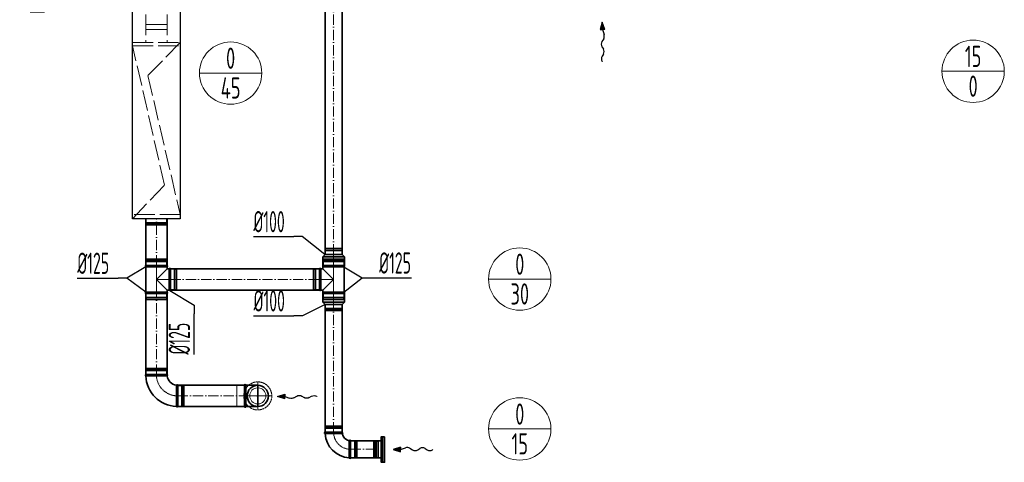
# Model space of a CAD drawing. Header units: millimetres. Extents: x -20688 to 44066, y -7315 to 67290.
# Tile 14 of 75: x 22248 to 28038, y -7110 to -4506. Entities that reach past the tile are written whole.
import ezdxf
from ezdxf.enums import TextEntityAlignment as Align

# ---------------------------------------------------------------- set-up
doc = ezdxf.new("R2010")
doc.units = ezdxf.units.MM
for name, pattern in [('ACAD_ISO02W100', [15, 12, -3]), ('ACAD_ISO10W100', [18, 12, -3, 0, -3]), ('phl_thick', [0])]:
    doc.linetypes.add(name, pattern=pattern)
for name, color, linetype, lineweight in [('UT_KOTY - DIMENZE', 7, 'Continuous', 5), ('VZT_05 ETA (ODVOD) - OBRYS', 6, 'Continuous', 35), ('VZT_06 ETA (ODVOD) - OSA', 6, 'ACAD_ISO10W100', 5), ('VZT_08 ETA (ODVOD) - SKRYTÉ', 6, 'ACAD_ISO02W100', 5), ('VZT_21 ZAŘÍZENÍ - OBRYS', 1, 'Continuous', 30), ('VZT_22 ZAŘÍZENÍ - DETAIL', 8, 'Continuous', 5), ('VZT_30 DISTRIBUČNÍ PRVKY - OBRYS', 1, 'Continuous', 35), ('VZT_31 DISTRIBUČNÍ PRVKY - OSA', 8, 'ACAD_ISO10W100', 5), ('VZT_32 DISTRIBUČNÍ PRVKY - DETAIL', 8, 'Continuous', 5), ('VZT_33 DISTRIBUČNÍ PRVKY - SKRYTÉ', 8, 'ACAD_ISO02W100', 5), ('VZT_50 POPIS - OBECNE', 7, 'Continuous', 13), ('VZT_52 POPIS - DISTRIBUCE', 7, 'Continuous', 5), ('VZT_60_KOTY - DIMENZE', 7, 'Continuous', 5)]:
    doc.layers.add(name, color=color, linetype=linetype, lineweight=lineweight)
doc.layers.add('VZT_07 ETA (ODVOD) - NETISK', color=8, linetype='ACAD_ISO02W100', lineweight=5, plot=False)
doc.styles.add('EVORA_125', font='isocp.shx', dxfattribs={"width": 0.6, "height": 125})
doc.styles.add('ISOCP 2.5', font='isocp.shx', dxfattribs={"width": 0.6, "height": 2.5})
doc.styles.add('JS', font='isocp.shx', dxfattribs={"width": 0.6, "height": 125})

# ---------------------------------------------------------------- blocks, each defined once
blk = doc.blocks.new('*U42')
at = {"layer": 'VZT_31 DISTRIBUČNÍ PRVKY - OSA', "color": 0, "transparency": 16777216}
for p, q in [((0, 16.5), (0, 82.62)), ((-82.62, 0), (-16.5, 0)), ((16.5, 0), (82.62, 0)), ((0, -82.62), (0, -16.5))]:
    blk.add_line(p, q, dxfattribs=at)
at = {"layer": 'VZT_31 DISTRIBUČNÍ PRVKY - OSA', "color": 0, "linetype": 'Continuous', "transparency": 16777216}
for p, q in [((-8.25, 0), (8.25, 0)), ((0, -8.25), (0, 8.25))]:
    blk.add_line(p, q, dxfattribs=at)

msp = doc.modelspace()

# ---------------------------------------------------------------- linework, layer by layer
at = {"color": 8, "lineweight": 5}
for points in [[(24332.4, -6991), (24328.4, -6989.6), (24328.4, -7034.7)], [(24332.6, -6990.1), (24332.6, -7034.7)], [(24344.3, -6990.8), (24344.3, -7034.7)], [(24347.9, -6989.2), (24347.9, -7034.7)], [(24350.6, -6987.2), (24350.6, -7034.7)], [(24373.4, -6986.2), (24358.4, -6986.2), (24358.4, -7083.2), (24373.4, -7083.2)], [(24373.4, -6986.2), (24373.4, -7083.2)], [(24332.4, -7078.5), (24328.4, -7079.9), (24328.4, -7034.7)], [(24332.6, -7079.4), (24332.6, -7034.7)], [(24344.3, -7078.6), (24344.3, -7034.7)], [(24347.9, -7080.3), (24347.9, -7034.7)], [(24350.6, -7082.2), (24350.6, -7034.7)]]:
    msp.add_lwpolyline(points, dxfattribs=at)
for points in [[(24338.6, -6982.6), (24337.1, -6988.3, 0.060863), (24337.1, -6989), (24337.1, -7034.7)], [(24338.6, -6982.6), (24340, -6988.6, -0.058981), (24340.1, -6989.2), (24340.1, -7034.7)], [(24358.4, -6987.2), (24350.6, -6987.2, 0.291473), (24348.2, -6988.8, 0.291473)], [(24338.6, -7086.9), (24337.1, -7081.1, -0.060863), (24337.1, -7080.5), (24337.1, -7034.7)], [(24338.6, -7086.9), (24340, -7080.9, 0.058981), (24340.1, -7080.3), (24340.1, -7034.7)], [(24358.4, -7082.2), (24350.6, -7082.2, -0.291473), (24348.2, -7080.7, -0.291473)]]:
    msp.add_lwpolyline(points, format="xyb", dxfattribs=at)
for centre, radius, start, end in [((24337.9, -6999.1), 10.5, 52.16216, 120.28243), ((24344.7, -6987), 3.88, 263.32647, 332.50068), ((24337.9, -7070.4), 10.5, 239.71757, 307.83784), ((24344.7, -7082.5), 3.88, 27.49932, 96.67353)]:
    msp.add_arc(centre, radius, start, end, dxfattribs=at)
at = {"layer": 'VZT_05 ETA (ODVOD) - OBRYS'}
for p, q in [((24043.6, -5887.7), (24030.1, -5901.2)), ((24030.1, -5901.2), (24157.1, -5901.2)), ((24030.1, -5951.7), (24030.1, -5901.2)), ((24043.6, -5887.7), (24143.6, -5887.7)), ((24143.6, -5887.7), (24157.1, -5901.2)), ((24157.1, -5951.7), (24157.1, -5901.2)), ((22989.1, -5951.7), (23114.1, -5951.7)), ((23114.1, -5959.3), (22989.1, -5959.3)), ((22989.1, -6109), (22989.1, -5959.3)), ((23114.1, -5971.7), (23114.1, -5959.3)), ((24030.1, -5951.7), (24157.1, -5951.7)), ((24031.1, -5951.7), (24156.1, -5951.7)), ((24031.1, -5959.3), (24156.1, -5959.3)), ((24031.1, -5959.3), (24031.1, -5971.7)), ((24156.1, -5959.3), (24156.1, -6109)), ((23051.6, -6034.2), (23114.1, -5971.7)), ((23126.9, -5971.7), (23114.1, -5971.7)), ((23126.9, -5971.7), (23126.9, -6096.7)), ((23134.6, -5971.7), (23134.6, -6096.7)), ((24010.6, -6096.7), (24010.6, -5971.7)), ((24018.3, -6096.7), (24018.3, -5971.7)), ((24018.3, -5971.7), (24031.1, -5971.7)), ((24031.1, -5971.7), (24093.6, -6034.2)), ((23114.1, -6096.7), (23051.6, -6034.2)), ((24093.6, -6034.2), (24031.1, -6096.7)), ((23114.1, -6109), (22989.1, -6109)), ((23114.1, -6116.7), (22989.1, -6116.7)), ((23126.9, -6096.7), (23114.1, -6096.7)), ((23114.1, -6109), (23114.1, -6096.7)), ((24018.3, -6096.7), (24031.1, -6096.7)), ((24030.1, -6116.7), (24157.1, -6116.7)), ((24030.1, -6116.7), (24030.1, -6167.2)), ((24031.1, -6096.7), (24031.1, -6109)), ((24031.1, -6109), (24156.1, -6109)), ((24156.1, -6116.7), (24031.1, -6116.7)), ((24157.1, -6116.7), (24157.1, -6167.2)), ((24030.1, -6167.2), (24157.1, -6167.2)), ((24043.6, -6180.7), (24030.1, -6167.2)), ((24043.6, -6180.7), (24143.6, -6180.7)), ((24143.6, -6180.7), (24157.1, -6167.2)), ((23114.1, -6594.1), (22989.1, -6594.1)), ((23176.6, -6781.6), (23176.6, -6656.6)), ((24143.6, -6933.2), (24043.6, -6933.2)), ((24043.6, -6941.2), (24093.8, -6941.2)), ((24193.6, -7083.2), (24193.6, -6983.2)), ((24185.6, -7083.2), (24185.6, -7033.1))]:
    msp.add_line(p, q, dxfattribs=at)
at = {"layer": 'VZT_05 ETA (ODVOD) - OBRYS', "elevation": 0}
for points in [[(24043.6, -4331.2), (24043.6, -5887.7)], [(24143.6, -4331.2), (24143.6, -5887.7)]]:
    msp.add_lwpolyline(points, dxfattribs=at)
at = {"layer": 'VZT_05 ETA (ODVOD) - OBRYS'}
for points in [[(22989.1, -5676.8), (22989.1, -5951.7)], [(23114.1, -5676.8), (23114.1, -5951.7)], [(24010.6, -5971.7), (23134.6, -5971.7)], [(22989.1, -6116.7), (22989.1, -6594.1)], [(23114.1, -6116.7), (23114.1, -6594.1)], [(24010.6, -6096.7), (23134.6, -6096.7)], [(24043.6, -6180.7), (24043.6, -6933.2)], [(24143.6, -6180.7), (24143.6, -6933.2)], [(23568.9, -6656.6), (23176.6, -6656.6)], [(23568.9, -6656.6), (23568.9, -6781.6)], [(23577.9, -6656.6), (23577.9, -6781.6)], [(23577.9, -6656.6), (23647.9, -6656.6)], [(23568.9, -6781.6), (23176.6, -6781.6)], [(23577.9, -6781.6), (23647.9, -6781.6)], [(24373.4, -6983.2), (24193.6, -6983.2)], [(24373.4, -7083.2), (24193.6, -7083.2)]]:
    msp.add_lwpolyline(points, dxfattribs=at)
for centre, radius, start, end in [((22990.7, -5955.5), 4.17, 113.46783, 246.53217), ((23112.4, -5955.5), 4.17, 293.46783, 66.53217), ((24032.8, -5955.5), 4.17, 113.46783, 246.53217), ((24154.5, -5955.5), 4.17, 293.46783, 66.53217), ((23130.7, -5973.3), 4.17, 23.46783, 156.53217), ((24014.5, -5973.3), 4.17, 23.46783, 156.53217), ((22990.7, -6112.9), 4.17, 113.46783, 246.53217), ((23112.4, -6112.9), 4.17, 293.46783, 66.53217), ((23130.7, -6095), 4.17, 203.46783, 336.53217), ((24014.5, -6095), 4.17, 203.46783, 336.53217), ((24032.8, -6112.9), 4.17, 113.46783, 246.53217), ((24154.5, -6112.9), 4.17, 293.46783, 66.53217), ((22990.7, -6597.9), 4.17, 113.46783, 248.89285), ((23112.4, -6597.9), 4.17, 300.29808, 66.53217), ((23176.6, -6594.1), 187.5, 182.36067, 267.63933), ((23176.6, -6594.1), 62.5, 186.83025, 263.16975), ((23172.7, -6658.2), 4.17, 23.46783, 149.70192), ((23573.4, -6656.6), 4.5, 0, 180), ((23647.9, -6719.1), 62.5, 270, 90), ((23172.7, -6779.9), 4.17, 201.10715, 336.53217), ((23573.4, -6781.6), 4.5, 180, 0), ((24043.6, -6937.2), 4, 90, 270), ((24193.6, -6933.2), 150, 183.05723, 266.94277), ((24143.6, -6937.2), 4, 279.14784, 90), ((24193.6, -6933.2), 50, 189.14784, 260.85216), ((24189.6, -6983.2), 4, 0, 170.85216), ((24189.6, -7083.2), 4, 180, 0)]:
    msp.add_arc(centre, radius, start, end, dxfattribs=at)
for points, knots in [([(23114.5, -6601.5), (23114.5, -6601.5), (23112.9, -6601.5), (23106.8, -6601.6), (23102.3, -6601.6), (23090.9, -6601.6), (23084.1, -6601.7), (23069.1, -6601.7), (23061, -6601.7), (23044.7, -6601.7), (23036.6, -6601.7), (23021.4, -6601.8), (23014.4, -6601.8), (23002.7, -6601.8), (22997.9, -6601.8), (22991.3, -6601.8), (22989.5, -6601.8), (22989.2, -6601.8), (22989.2, -6601.8), (22989.2, -6601.8)], [0, 0, 0, 0, 24.235852, 24.235852, 48.531845, 48.531845, 73.024415, 73.024415, 97.570898, 97.570898, 122.078339, 122.078339, 146.53579, 146.53579, 170.957495, 170.957495, 195.359468, 195.359468, 197.168246, 197.168246, 197.168246, 197.168246]), ([(23169.1, -6656.1), (23169.1, -6656.1), (23169.1, -6656.2), (23169.1, -6656.5), (23169.1, -6656.8), (23169.1, -6657.9), (23169.1, -6658.7), (23169.1, -6661.8), (23169.1, -6664.9), (23169, -6673.9), (23169, -6680), (23169, -6694.1), (23168.9, -6702), (23168.9, -6718.2), (23168.9, -6726.4), (23168.9, -6742.3), (23168.9, -6749.8), (23168.9, -6762.9), (23168.9, -6768.5), (23168.9, -6775.5), (23168.9, -6777.6), (23168.9, -6780.6), (23168.9, -6781.4), (23168.9, -6781.4)], [197.067977, 197.067977, 197.067977, 197.067977, 201.792196, 201.792196, 209.190204, 209.190204, 218.040239, 218.040239, 237.760854, 237.760854, 262.206108, 262.206108, 286.831239, 286.831239, 311.323072, 311.323072, 335.946087, 335.946087, 360.704397, 360.704397, 377.088273, 377.088273, 394.105327, 394.105327, 394.105327, 394.105327]), ([(24144.3, -6941.2), (24144.3, -6941.2), (24143.1, -6941.2), (24138.6, -6941.2), (24135.2, -6941.2), (24126.3, -6941.2), (24120.9, -6941.2), (24109, -6941.2), (24102.6, -6941.2), (24095.3, -6941.2), (24094.5, -6941.2), (24093.8, -6941.2)], [157.874915, 157.874915, 157.874915, 157.874915, 176.103874, 176.103874, 195.460379, 195.460379, 215.101284, 215.101284, 234.82164, 234.82164, 237.034743, 237.034743, 237.034743, 237.034743]), ([(24185.6, -7033.1), (24185.6, -7026.7), (24185.6, -7020.4), (24185.6, -7008.4), (24185.6, -7002.8), (24185.6, -6993.3), (24185.7, -6989.4), (24185.7, -6984.2), (24185.7, -6982.7), (24185.7, -6982.6), (24185.7, -6982.6), (24185.7, -6982.6)], [78.71119, 78.71119, 78.71119, 78.71119, 97.804615, 97.804615, 117.523893, 117.523893, 137.264303, 137.264303, 156.831737, 156.831737, 157.874915, 157.874915, 157.874915, 157.874915])]:
    msp.add_open_spline(points, degree=3, knots=knots, dxfattribs=at)
at = {"layer": 'VZT_06 ETA (ODVOD) - OSA', "ltscale": 5, "elevation": 0}
msp.add_lwpolyline([(24093.6, -5887.7), (24093.6, -4331.2)], dxfattribs=at)
at = {"layer": 'VZT_06 ETA (ODVOD) - OSA', "ltscale": 5}
for points in [[(23051.6, -5951.7), (23051.6, -5676.8)], [(23134.6, -6034.2), (24010.6, -6034.2)], [(23051.6, -6594.1), (23051.6, -6116.7)], [(24093.6, -6933.2), (24093.6, -6180.7)], [(23176.6, -6719.1), (23568.9, -6719.1)], [(24193.6, -7033.2), (24373.4, -7033.2)]]:
    msp.add_lwpolyline(points, dxfattribs=at)
at = {"layer": 'VZT_06 ETA (ODVOD) - OSA', "ltscale": 0.3}
for points in [[(24093.6, -5951.7), (24093.6, -5887.7)], [(23134.6, -6034.2), (23051.6, -6034.2)], [(24010.6, -6034.2), (24093.6, -6034.2)], [(24093.6, -6116.7), (24093.6, -6180.7)], [(23647.9, -6646.6), (23647.9, -6719.1)], [(23647.9, -6719.1), (23568.9, -6719.1)], [(23720.4, -6719.1), (23647.9, -6719.1)], [(23647.9, -6719.1), (23647.9, -6791.6)]]:
    msp.add_lwpolyline(points, dxfattribs=at)
for points in [[(23051.6, -6594.1), (23051.6, -6594.1, 0.414214), (23176.6, -6719.1), (23176.6, -6719.1)], [(24093.6, -6933.2), (24093.6, -6933.2, 0.414214), (24193.6, -7033.2), (24193.6, -7033.2)]]:
    msp.add_lwpolyline(points, format="xyb", dxfattribs=at)
at = {"layer": 'VZT_07 ETA (ODVOD) - NETISK', "ltscale": 0.4}
for p, q in [((22990.6, -5702.3), (23112.6, -5702.3)), ((22990.6, -5702.3), (22990.6, -5702.8)), ((22990.6, -5702.8), (23112.6, -5702.8)), ((22990.6, -5709.8), (23112.6, -5709.8)), ((22990.6, -5709.8), (22990.6, -5710.3)), ((22990.6, -5710.3), (23112.6, -5710.3)), ((22991.6, -5676.8), (22991.6, -5698.8)), ((22991.6, -5698.8), (23111.6, -5698.8)), ((22991.6, -5710.8), (23111.6, -5710.8)), ((22991.6, -5710.8), (22991.6, -5714.8)), ((22991.6, -5714.8), (23111.6, -5714.8)), ((22992.6, -5698.8), (22992.6, -5702.3)), ((22992.6, -5702.8), (22992.6, -5709.8)), ((22992.6, -5710.3), (22992.6, -5710.8)), ((23110.6, -5698.8), (23110.6, -5702.3)), ((23110.6, -5702.8), (23110.6, -5709.8)), ((23110.6, -5710.3), (23110.6, -5710.8)), ((23111.6, -5676.8), (23111.6, -5698.8)), ((23111.6, -5710.8), (23111.6, -5714.8)), ((23112.6, -5702.3), (23112.6, -5702.8)), ((23112.6, -5709.8), (23112.6, -5710.3)), ((24143.6, -5854.2), (24043.6, -5854.2)), ((24043.6, -5854.2), (24043.6, -5854.7)), ((24143.6, -5854.7), (24043.6, -5854.7)), ((24143.6, -5861.7), (24043.6, -5861.7)), ((24043.6, -5861.7), (24043.6, -5862.2)), ((24143.6, -5862.2), (24043.6, -5862.2)), ((24142.6, -5849.7), (24044.6, -5849.7)), ((24044.6, -5849.7), (24044.6, -5853.7)), ((24142.6, -5853.7), (24044.6, -5853.7)), ((24142.6, -5865.7), (24044.6, -5865.7)), ((24044.6, -5865.7), (24044.6, -5887.7)), ((24045.6, -5853.7), (24045.6, -5854.2)), ((24045.6, -5854.7), (24045.6, -5861.7)), ((24045.6, -5862.2), (24045.6, -5865.7)), ((24141.6, -5853.7), (24141.6, -5854.2)), ((24141.6, -5854.7), (24141.6, -5861.7)), ((24141.6, -5862.2), (24141.6, -5865.7)), ((24142.6, -5849.7), (24142.6, -5853.7)), ((24142.6, -5865.7), (24142.6, -5887.7)), ((24143.6, -5854.2), (24143.6, -5854.7)), ((24143.6, -5861.7), (24143.6, -5862.2)), ((23112.6, -5918.2), (22990.6, -5918.2)), ((22990.6, -5918.2), (22990.6, -5918.7)), ((23112.6, -5918.7), (22990.6, -5918.7)), ((23112.6, -5925.7), (22990.6, -5925.7)), ((22990.6, -5925.7), (22990.6, -5926.2)), ((23112.6, -5926.2), (22990.6, -5926.2)), ((23111.6, -5913.7), (22991.6, -5913.7)), ((22991.6, -5913.7), (22991.6, -5917.7)), ((23111.6, -5917.7), (22991.6, -5917.7)), ((23111.6, -5929.7), (22991.6, -5929.7)), ((22991.6, -5929.7), (22991.6, -5951.7)), ((22992.6, -5917.7), (22992.6, -5918.2)), ((22992.6, -5918.7), (22992.6, -5925.7)), ((22992.6, -5926.2), (22992.6, -5929.7)), ((23110.6, -5917.7), (23110.6, -5918.2)), ((23110.6, -5918.7), (23110.6, -5925.7)), ((23110.6, -5926.2), (23110.6, -5929.7)), ((23111.6, -5913.7), (23111.6, -5917.7)), ((23111.6, -5929.7), (23111.6, -5951.7)), ((23112.6, -5918.2), (23112.6, -5918.7)), ((23112.6, -5925.7), (23112.6, -5926.2)), ((24032.6, -5918.2), (24154.6, -5918.2)), ((24032.6, -5918.7), (24032.6, -5918.2)), ((24032.6, -5918.7), (24154.6, -5918.7)), ((24032.6, -5925.7), (24154.6, -5925.7)), ((24032.6, -5926.2), (24032.6, -5925.7)), ((24032.6, -5926.2), (24154.6, -5926.2)), ((24033.6, -5913.7), (24153.6, -5913.7)), ((24033.6, -5917.7), (24033.6, -5913.7)), ((24033.6, -5917.7), (24153.6, -5917.7)), ((24033.6, -5929.7), (24153.6, -5929.7)), ((24033.6, -5951.7), (24033.6, -5929.7)), ((24034.6, -5918.2), (24034.6, -5917.7)), ((24034.6, -5925.7), (24034.6, -5918.7)), ((24034.6, -5929.7), (24034.6, -5926.2)), ((24152.6, -5918.2), (24152.6, -5917.7)), ((24152.6, -5925.7), (24152.6, -5918.7)), ((24152.6, -5929.7), (24152.6, -5926.2)), ((24153.6, -5917.7), (24153.6, -5913.7)), ((24153.6, -5951.7), (24153.6, -5929.7)), ((24154.6, -5918.7), (24154.6, -5918.2)), ((24154.6, -5926.2), (24154.6, -5925.7)), ((23134.6, -5974.2), (23156.6, -5974.2)), ((23156.6, -5974.2), (23156.6, -6094.2)), ((23156.6, -5975.2), (23160.1, -5975.2)), ((23160.1, -5973.2), (23160.1, -6095.2)), ((23160.1, -5973.2), (23160.6, -5973.2)), ((23160.6, -5973.2), (23160.6, -6095.2)), ((23160.6, -5975.2), (23167.6, -5975.2)), ((23167.6, -5973.2), (23167.6, -6095.2)), ((23167.6, -5973.2), (23168.1, -5973.2)), ((23168.1, -5973.2), (23168.1, -6095.2)), ((23168.1, -5975.2), (23168.6, -5975.2)), ((23168.6, -5974.2), (23168.6, -6094.2)), ((23168.6, -5974.2), (23172.6, -5974.2)), ((23172.6, -5974.2), (23172.6, -6094.2)), ((23972.6, -6094.2), (23972.6, -5974.2)), ((23976.6, -5974.2), (23972.6, -5974.2)), ((23976.6, -6094.2), (23976.6, -5974.2)), ((23977.1, -5975.2), (23976.6, -5975.2)), ((23977.1, -6095.2), (23977.1, -5973.2)), ((23977.6, -5973.2), (23977.1, -5973.2)), ((23977.6, -6095.2), (23977.6, -5973.2)), ((23984.6, -5975.2), (23977.6, -5975.2)), ((23984.6, -6095.2), (23984.6, -5973.2)), ((23985.1, -5973.2), (23984.6, -5973.2)), ((23985.1, -6095.2), (23985.1, -5973.2)), ((23988.6, -5975.2), (23985.1, -5975.2)), ((23988.6, -6094.2), (23988.6, -5974.2)), ((24010.6, -5974.2), (23988.6, -5974.2)), ((22991.6, -6116.7), (22991.6, -6138.7)), ((23111.6, -6116.7), (23111.6, -6138.7)), ((23134.6, -6094.2), (23156.6, -6094.2)), ((23156.6, -6093.2), (23160.1, -6093.2)), ((23160.1, -6095.2), (23160.6, -6095.2)), ((23160.6, -6093.2), (23167.6, -6093.2)), ((23167.6, -6095.2), (23168.1, -6095.2)), ((23168.1, -6093.2), (23168.6, -6093.2)), ((23168.6, -6094.2), (23172.6, -6094.2)), ((23976.6, -6094.2), (23972.6, -6094.2)), ((23977.1, -6093.2), (23976.6, -6093.2)), ((23977.6, -6095.2), (23977.1, -6095.2)), ((23984.6, -6093.2), (23977.6, -6093.2)), ((23985.1, -6095.2), (23984.6, -6095.2)), ((23988.6, -6093.2), (23985.1, -6093.2)), ((24010.6, -6094.2), (23988.6, -6094.2)), ((24033.6, -6138.7), (24033.6, -6116.7)), ((24153.6, -6138.7), (24153.6, -6116.7)), ((23112.6, -6142.2), (22990.6, -6142.2)), ((22990.6, -6142.2), (22990.6, -6142.7)), ((23112.6, -6142.7), (22990.6, -6142.7)), ((23112.6, -6149.7), (22990.6, -6149.7)), ((22990.6, -6149.7), (22990.6, -6150.2)), ((23112.6, -6150.2), (22990.6, -6150.2)), ((23111.6, -6138.7), (22991.6, -6138.7)), ((23111.6, -6150.7), (22991.6, -6150.7)), ((22991.6, -6150.7), (22991.6, -6154.7)), ((23111.6, -6154.7), (22991.6, -6154.7)), ((22992.6, -6138.7), (22992.6, -6142.2)), ((22992.6, -6142.7), (22992.6, -6149.7)), ((22992.6, -6150.2), (22992.6, -6150.7)), ((23110.6, -6138.7), (23110.6, -6142.2)), ((23110.6, -6142.7), (23110.6, -6149.7)), ((23110.6, -6150.2), (23110.6, -6150.7)), ((23111.6, -6150.7), (23111.6, -6154.7)), ((23112.6, -6142.2), (23112.6, -6142.7)), ((23112.6, -6149.7), (23112.6, -6150.2)), ((24032.6, -6142.2), (24154.6, -6142.2)), ((24032.6, -6142.7), (24032.6, -6142.2)), ((24032.6, -6142.7), (24154.6, -6142.7)), ((24032.6, -6149.7), (24154.6, -6149.7)), ((24032.6, -6150.2), (24032.6, -6149.7)), ((24032.6, -6150.2), (24154.6, -6150.2)), ((24033.6, -6138.7), (24153.6, -6138.7)), ((24033.6, -6150.7), (24153.6, -6150.7)), ((24033.6, -6154.7), (24033.6, -6150.7)), ((24033.6, -6154.7), (24153.6, -6154.7)), ((24034.6, -6142.2), (24034.6, -6138.7)), ((24034.6, -6149.7), (24034.6, -6142.7)), ((24034.6, -6150.7), (24034.6, -6150.2)), ((24044.6, -6202.7), (24044.6, -6180.7)), ((24142.6, -6202.7), (24142.6, -6180.7)), ((24152.6, -6142.2), (24152.6, -6138.7)), ((24152.6, -6149.7), (24152.6, -6142.7)), ((24152.6, -6150.7), (24152.6, -6150.2)), ((24153.6, -6154.7), (24153.6, -6150.7)), ((24154.6, -6142.7), (24154.6, -6142.2)), ((24154.6, -6150.2), (24154.6, -6149.7)), ((24143.6, -6206.2), (24043.6, -6206.2)), ((24043.6, -6206.7), (24043.6, -6206.2)), ((24143.6, -6206.7), (24043.6, -6206.7)), ((24143.6, -6213.7), (24043.6, -6213.7)), ((24043.6, -6214.2), (24043.6, -6213.7)), ((24143.6, -6214.2), (24043.6, -6214.2)), ((24142.6, -6202.7), (24044.6, -6202.7)), ((24142.6, -6214.7), (24044.6, -6214.7)), ((24044.6, -6218.7), (24044.6, -6214.7)), ((24142.6, -6218.7), (24044.6, -6218.7)), ((24045.6, -6206.2), (24045.6, -6202.7)), ((24045.6, -6213.7), (24045.6, -6206.7)), ((24045.6, -6214.7), (24045.6, -6214.2)), ((24141.6, -6206.2), (24141.6, -6202.7)), ((24141.6, -6213.7), (24141.6, -6206.7)), ((24141.6, -6214.7), (24141.6, -6214.2)), ((24142.6, -6218.7), (24142.6, -6214.7)), ((24143.6, -6206.7), (24143.6, -6206.2)), ((24143.6, -6214.2), (24143.6, -6213.7)), ((23112.6, -6560.6), (22990.6, -6560.6)), ((22990.6, -6561.1), (22990.6, -6560.6)), ((23112.6, -6561.1), (22990.6, -6561.1)), ((23112.6, -6568.1), (22990.6, -6568.1)), ((22990.6, -6568.6), (22990.6, -6568.1)), ((23112.6, -6568.6), (22990.6, -6568.6)), ((23111.6, -6556.1), (22991.6, -6556.1)), ((22991.6, -6560.1), (22991.6, -6556.1)), ((23111.6, -6560.1), (22991.6, -6560.1)), ((23111.6, -6572.1), (22991.6, -6572.1)), ((22991.6, -6594.1), (22991.6, -6572.1)), ((22992.6, -6560.6), (22992.6, -6560.1)), ((22992.6, -6568.1), (22992.6, -6561.1)), ((22992.6, -6572.1), (22992.6, -6568.6)), ((23110.6, -6560.6), (23110.6, -6560.1)), ((23110.6, -6568.1), (23110.6, -6561.1)), ((23110.6, -6572.1), (23110.6, -6568.6)), ((23111.6, -6560.1), (23111.6, -6556.1)), ((23111.6, -6594.1), (23111.6, -6572.1)), ((23112.6, -6561.1), (23112.6, -6560.6)), ((23112.6, -6568.6), (23112.6, -6568.1)), ((23202.1, -6780.1), (23202.1, -6658.1)), ((23202.1, -6658.1), (23202.6, -6658.1)), ((23202.6, -6780.1), (23202.6, -6658.1)), ((23209.6, -6780.1), (23209.6, -6658.1)), ((23209.6, -6658.1), (23210.1, -6658.1)), ((23210.1, -6780.1), (23210.1, -6658.1)), ((23176.6, -6659.1), (23198.6, -6659.1)), ((23198.6, -6779.1), (23198.6, -6659.1)), ((23198.6, -6660.1), (23202.1, -6660.1)), ((23202.6, -6660.1), (23209.6, -6660.1)), ((23210.1, -6660.1), (23210.6, -6660.1)), ((23210.6, -6779.1), (23210.6, -6659.1)), ((23210.6, -6659.1), (23214.6, -6659.1)), ((23214.6, -6779.1), (23214.6, -6659.1)), ((23176.6, -6779.1), (23198.6, -6779.1)), ((23198.6, -6778.1), (23202.1, -6778.1)), ((23202.1, -6780.1), (23202.6, -6780.1)), ((23202.6, -6778.1), (23209.6, -6778.1)), ((23209.6, -6780.1), (23210.1, -6780.1)), ((23210.1, -6778.1), (23210.6, -6778.1)), ((23210.6, -6779.1), (23214.6, -6779.1)), ((24043.6, -6899.7), (24143.6, -6899.7)), ((24043.6, -6899.7), (24043.6, -6900.2)), ((24043.6, -6900.2), (24143.6, -6900.2)), ((24043.6, -6907.2), (24143.6, -6907.2)), ((24043.6, -6907.2), (24043.6, -6907.7)), ((24043.6, -6907.7), (24143.6, -6907.7)), ((24044.6, -6895.2), (24142.6, -6895.2)), ((24044.6, -6895.2), (24044.6, -6899.2)), ((24044.6, -6899.2), (24142.6, -6899.2)), ((24044.6, -6911.2), (24142.6, -6911.2)), ((24044.6, -6911.2), (24044.6, -6933.2)), ((24045.6, -6899.2), (24045.6, -6899.7)), ((24045.6, -6900.2), (24045.6, -6907.2)), ((24045.6, -6907.7), (24045.6, -6911.2)), ((24141.6, -6899.2), (24141.6, -6899.7)), ((24141.6, -6900.2), (24141.6, -6907.2)), ((24141.6, -6907.7), (24141.6, -6911.2)), ((24142.6, -6895.2), (24142.6, -6899.2)), ((24142.6, -6911.2), (24142.6, -6933.2)), ((24143.6, -6899.7), (24143.6, -6900.2)), ((24143.6, -6907.2), (24143.6, -6907.7)), ((24193.6, -6984.2), (24215.6, -6984.2)), ((24215.6, -7082.2), (24215.6, -6984.2)), ((24215.6, -6985.2), (24219.1, -6985.2)), ((24219.1, -7083.2), (24219.1, -6983.2)), ((24219.1, -6983.2), (24219.6, -6983.2)), ((24219.6, -7083.2), (24219.6, -6983.2)), ((24219.6, -6985.2), (24226.6, -6985.2)), ((24226.6, -7083.2), (24226.6, -6983.2)), ((24226.6, -6983.2), (24227.1, -6983.2)), ((24227.1, -7083.2), (24227.1, -6983.2)), ((24227.1, -6985.2), (24227.6, -6985.2)), ((24227.6, -7082.2), (24227.6, -6984.2)), ((24227.6, -6984.2), (24231.6, -6984.2)), ((24231.6, -7082.2), (24231.6, -6984.2)), ((24193.6, -7082.2), (24215.6, -7082.2)), ((24215.6, -7081.2), (24219.1, -7081.2)), ((24219.1, -7083.2), (24219.6, -7083.2)), ((24219.6, -7081.2), (24226.6, -7081.2)), ((24226.6, -7083.2), (24227.1, -7083.2)), ((24227.1, -7081.2), (24227.6, -7081.2)), ((24227.6, -7082.2), (24231.6, -7082.2))]:
    msp.add_line(p, q, dxfattribs=at)
for points in [[(23051.6, -6116.7), (23051.6, -5951.7)], [(24093.6, -5951.7), (24093.6, -6116.7)], [(23568.9, -6656.6), (23523.9, -6656.6), (23523.9, -6781.6), (23568.9, -6781.6)]]:
    msp.add_lwpolyline(points, dxfattribs=at)
at = {"layer": 'VZT_08 ETA (ODVOD) - SKRYTÉ', "ltscale": 2}
msp.add_arc((23647.9, -6719.1), 62.5, 90, 270, dxfattribs=at)
at = {"layer": 'VZT_21 ZAŘÍZENÍ - OBRYS', "elevation": 0}
msp.add_lwpolyline([(22911.6, -5676.8), (22911.6, -4176.8), (23191.6, -4176.8), (23191.6, -5676.8)], close=True, dxfattribs=at)
at = {"layer": 'VZT_22 ZAŘÍZENÍ - DETAIL', "linetype": 'ACAD_ISO02W100', "lineweight": 5, "ltscale": 10, "elevation": 0}
for points in [[(22989.1, -4176.8), (22989.1, -4640.6)], [(23114.1, -4176.8), (23114.1, -4640.6)], [(23114.1, -4534.3), (22989.1, -4534.3)], [(23114.1, -4565.1), (22989.1, -4565.1)], [(22911.6, -4640.6), (23191.6, -4640.6)], [(22911.6, -5676.8), (23098.8, -5479.3), (22911.6, -4661.1)], [(22911.6, -4661.1), (23191.6, -4661.1)], [(23191.6, -4640.6), (23001.5, -4835.2), (23191.6, -5652.8)], [(23191.6, -5652.8), (22911.6, -5652.8)]]:
    msp.add_lwpolyline(points, dxfattribs=at)
at = {"layer": 'VZT_30 DISTRIBUČNÍ PRVKY - OBRYS'}
msp.add_lwpolyline([(24393.4, -6959.7), (24393.4, -7109.7), (24373.4, -7109.7), (24373.4, -6959.7)], close=True, dxfattribs=at)
msp.add_lwpolyline([(24380.2, -7109.7), (24380.2, -6959.7)], dxfattribs=at)
msp.add_circle((23647.9, -6719.1), 62.5, dxfattribs=at)
at = {"layer": 'VZT_32 DISTRIBUČNÍ PRVKY - DETAIL'}
for points in [[(23645.9, -6656.6), (23645.9, -6715.6)], [(23649.9, -6656.6), (23649.9, -6715.6)], [(23645.9, -6722.5), (23645.9, -6781.5)], [(23649.9, -6722.5), (23649.9, -6781.5)]]:
    msp.add_lwpolyline(points, dxfattribs=at)
for radius in [4, 2]:
    msp.add_circle((23647.9, -6719.1), radius, dxfattribs=at)
for start, end in [(92.41317, 267.58683), (272.41317, 87.58683)]:
    msp.add_arc((23647.9, -6719.1), 47.5, start, end, dxfattribs=at)
at = {"layer": 'VZT_33 DISTRIBUČNÍ PRVKY - SKRYTÉ'}
msp.add_circle((23647.9, -6719.1), 82.5, dxfattribs=at)
at = {"layer": 'VZT_50 POPIS - OBECNE', "color": 0, "lineweight": -2}
for p, q in [((25673.9, -4521.5), (25660.5, -4564.7)), ((25660.5, -4564.7), (25674.5, -4564.5)), ((25688.4, -4564.3), (25673.9, -4521.5)), ((25688.4, -4564.3), (25674.5, -4564.5)), ((25674.5, -4564.5), (25684.2, -4593.1)), ((25681.9, -4618.5), (25671.5, -4635.1)), ((25672, -4666), (25679.9, -4678)), ((25680.3, -4708.9), (25672.2, -4721.9)), ((23763.2, -6722.5), (23806.4, -6709.2)), ((23806.4, -6709.2), (23806.2, -6723.1)), ((23806, -6737.1), (23763.2, -6722.5)), ((23806, -6737.1), (23806.2, -6723.1)), ((23806.2, -6723.1), (23834.8, -6732.8)), ((23860.3, -6730.6), (23876.8, -6720.2)), ((23907.7, -6720.6), (23919.7, -6728.5)), ((23950.6, -6729), (23963.6, -6720.8)), ((24487, -7020.2), (24444.2, -7034.7)), ((24444.2, -7034.7), (24487.4, -7048.1)), ((24487, -7020.2), (24487.2, -7034.2)), ((24487.2, -7034.2), (24515.8, -7024.4)), ((24487.4, -7048.1), (24487.2, -7034.2)), ((24541.3, -7026.7), (24557.8, -7037.1)), ((24588.8, -7036.7), (24600.7, -7028.7)), ((24631.6, -7028.3), (24644.6, -7036.5))]:
    msp.add_line(p, q, dxfattribs=at)
at = {"layer": 'VZT_50 POPIS - OBECNE'}
for p, q in [((25672.1, -4752), (25673.9, -4755.1)), ((23993.8, -6720.7), (23996.8, -6722.5)), ((24674.8, -7036.6), (24677.8, -7034.7))]:
    msp.add_line(p, q, dxfattribs=at)
at = {"layer": 'VZT_50 POPIS - OBECNE', "color": 0, "lineweight": -2}
for centre, major_axis, start_param, end_param in [((25672.4, -4603.2), (-0.3, 21.5), 3.908129, 5.191299), ((25681.1, -4650.4), (-0.3, 21.5), 0.766537, 2.375056), ((25670.8, -4693.6), (-0.3, 21.5), 3.908129, 5.516649), ((25681.7, -4737.3), (-0.3, 21.5), 0.766537, 2.320574), ((24525.9, -7036.2), (-21.5, -0.3), 3.908129, 5.191299), ((24573.1, -7027.6), (-21.5, -0.3), 0.766537, 2.375056), ((24616.3, -7037.8), (-21.5, -0.3), 3.908129, 5.516649), ((24660, -7026.9), (-21.5, -0.3), 0.766537, 2.320574)]:
    msp.add_ellipse(centre, major_axis=major_axis, ratio=0.625, start_param=start_param, end_param=end_param, dxfattribs=at)
at = {"layer": 'VZT_50 POPIS - OBECNE', "color": 0, "lineweight": -2, "extrusion": (0, 0, -1)}
for centre, start_param, end_param in [((23892.1, -6729.7), 0.766537, 2.375056), ((23979, -6730.3), 0.766537, 2.320574), ((23844.9, -6721), 3.908129, 5.191299), ((23935.3, -6719.4), 3.908129, 5.516649)]:
    msp.add_ellipse(centre, major_axis=(-21.5, 0.3), ratio=0.625, start_param=start_param, end_param=end_param, dxfattribs=at)
at = {"layer": 'VZT_50 POPIS - OBECNE', "color": 0, "lineweight": -2}
for points in [[(25688.4, -4564.3), (25660.5, -4564.7), (25673.9, -4521.5)], [(23806, -6737.1), (23806.4, -6709.2), (23763.2, -6722.5)], [(24487, -7020.2), (24487.4, -7048.1), (24444.2, -7034.7)]]:
    msp.add_solid(points, dxfattribs=at)
at = {"layer": 'VZT_52 POPIS - DISTRIBUCE'}
for p, q in [((23304.6, -4820.7), (23671.3, -4820.7)), ((27671.1, -4809.9), (28037.9, -4809.9)), ((25005.1, -6032), (25371.8, -6032)), ((25005.1, -6913.6), (25371.8, -6913.6))]:
    msp.add_line(p, q, dxfattribs=at)
for centre in [(27854.5, -4809.9), (23488, -4820.7), (25188.5, -6032), (25188.5, -6913.6)]:
    msp.add_circle(centre, 183.4, dxfattribs=at)
at = {"layer": 'VZT_60_KOTY - DIMENZE', "linetype": 'ByBlock', "lineweight": -2}
for p, q in [((23909.5, -5782), (23859.5, -5782)), ((22877, -6026.5), (22827, -6026.5)), ((24261.7, -6024.8), (24311.7, -6024.8)), ((23273.8, -6185.5), (23273.8, -6235.5)), ((23910.5, -6248), (23860.5, -6248))]:
    msp.add_line(p, q, dxfattribs=at)
for points in [[(23622, -5782), (23859.5, -5782)], [(24042.6, -5887.7), (23909.5, -5782)], [(23909.5, -5782), (23909.5, -5782)], [(23909.5, -5782), (23909.5, -5782)], [(22989.1, -5959.3), (22877, -6026.5)], [(24152.8, -5959.3), (24261.7, -6024.8)], [(22586.4, -6026.5), (22827, -6026.5)], [(22989.1, -6109), (22877, -6026.5)], [(22877, -6026.5), (22877, -6026.5)], [(24152.8, -6109), (24261.7, -6024.8)], [(24311.7, -6024.8), (24552.3, -6024.8)], [(23130.7, -6099.2), (23273.8, -6185.5)], [(24043.6, -6180.7), (23910.5, -6248)], [(23273.8, -6476.1), (23273.8, -6235.5)], [(23623, -6248), (23860.5, -6248)], [(23910.5, -6248), (23910.5, -6248)], [(23910.5, -6248), (23910.5, -6248)]]:
    msp.add_lwpolyline(points, dxfattribs=at)

# ---------------------------------------------------------------- block references
at = {"layer": 'VZT_31 DISTRIBUČNÍ PRVKY - OSA', "rotation": 270}
msp.add_blockref('*U42', (23647.9, -6719.1), dxfattribs=at)

# ---------------------------------------------------------------- texts
at = {"layer": 'UT_KOTY - DIMENZE', "insert": (22333.4, -4228), "char_height": 125, "attachment_point": 5, "rotation": 90, "style": 'ISOCP 2.5'}
msp.add_mtext('min 500 mm', dxfattribs=at)
at = {"layer": 'VZT_52 POPIS - DISTRIBUCE', "ltscale": 50, "style": 'JS', "width": 0.7}
for s, p in [('0', (23488, -4733.2)), ('15', (27854.5, -4722.4)), ('45', (23488, -4908.2)), ('0', (27854.5, -4897.4)), ('0', (25188.5, -5944.5)), ('30', (25188.5, -6119.5)), ('0', (25188.5, -6826.1)), ('15', (25188.5, -7001.1))]:
    msp.add_text(s, height=125, dxfattribs=at).set_placement(p, align=Align.MIDDLE_CENTER)
at = {"layer": 'VZT_60_KOTY - DIMENZE', "linetype": 'phl_thick', "char_height": 125, "attachment_point": 1, "style": 'EVORA_125'}
for s, insert in [('%%C100', (23622, -5632)), ('%%C125', (22586.4, -5876.5)), ('%%C125', (24361.7, -5874.8)), ('%%C100', (23623, -6098))]:
    msp.add_mtext(s, dxfattribs=dict(at, insert=insert))
at = {"layer": 'VZT_60_KOTY - DIMENZE', "linetype": 'phl_thick', "insert": (23123.8, -6476.1), "char_height": 125, "attachment_point": 1, "rotation": 90, "style": 'EVORA_125'}
msp.add_mtext('%%C125', dxfattribs=at)

doc.saveas('drawing.dxf')
